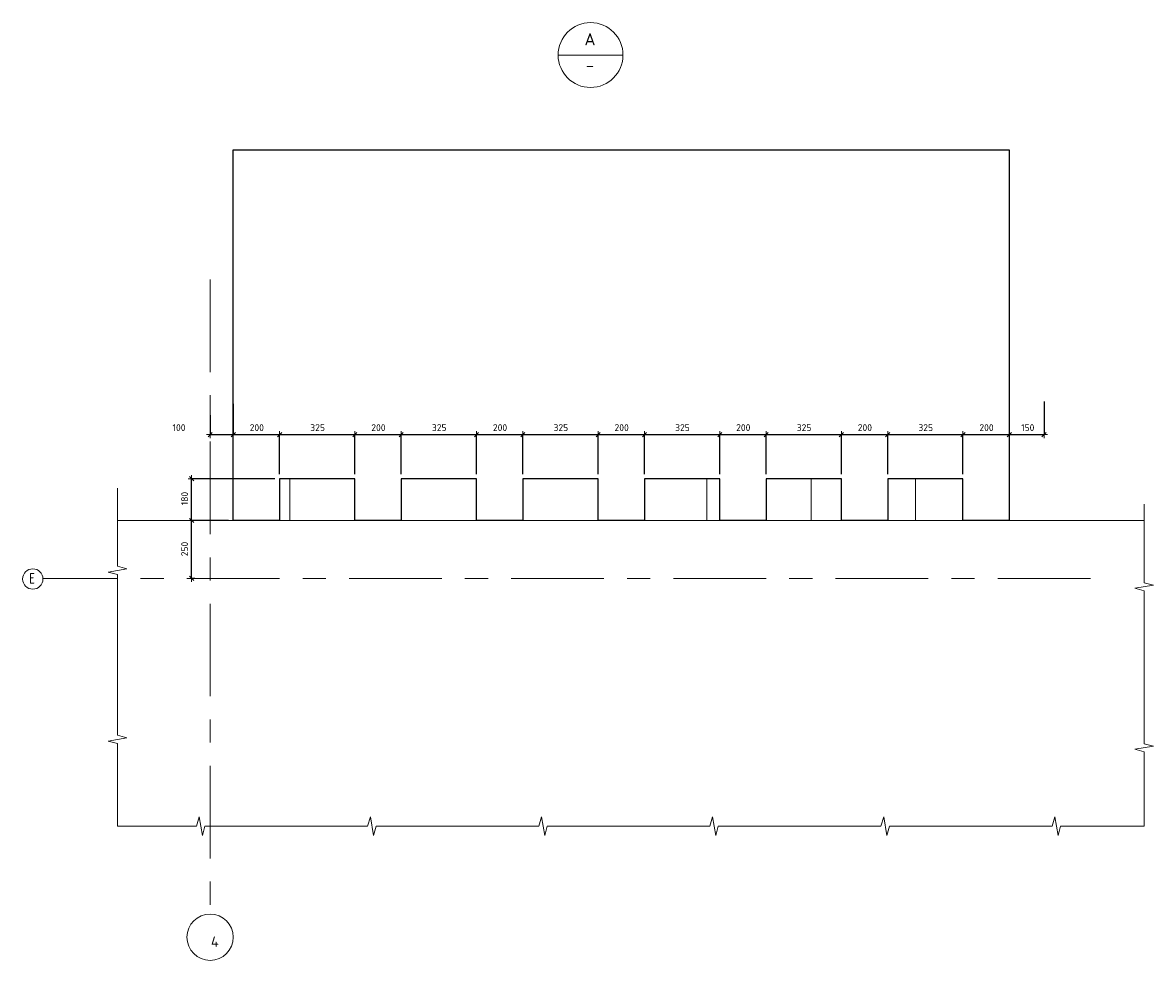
# Model space of a CAD drawing. Header units: metres. Extents: x -38 to 90, y -15 to 21.
# Tile 80 of 127: x 72.65 to 77.53, y -7.75 to -3.7. Entities that reach past the tile are written whole.
import ezdxf

# ---------------------------------------------------------------- set-up
doc = ezdxf.new("R2010")
doc.units = ezdxf.units.M
doc.header["$PDMODE"] = 65
doc.linetypes.add('______11', pattern=[0.5, 0.4, -0.05, 0, -0.05])
doc.linetypes.add('______5', pattern=[1.1, 0.8, -0.1, 0.1, -0.1])
for name, color, linetype, lineweight in [('XR$4$Общий слой (1)_1', 7, 'Continuous', 13), ('XR$4$Осевая линия (1)', 7, '______5', 13), ('XR$4$Перекрытие (1)', 7, 'Continuous', 35), ('XR$4$Размерная линия (1)', 7, 'Continuous', 13), ('XR$4$Текст_ общее_1', 7, 'Continuous', 13)]:
    doc.layers.add(name, color=color, linetype=linetype, lineweight=lineweight)
doc.styles.add('ISOCPEUR', font='txt')
doc.dimstyles.new('DIMSTYLE_19', dxfattribs={"dimtxt": 0.03, "dimasz": 0.03, "dimexe": 0, "dimexo": 0, "dimgap": 0.015, "dimtad": 2, "dimdec": 0, "dimlfac": 1000, "dimrnd": 5, "dimzin": 12, "dimdsep": 46, "dimtxsty": 'ISOCPEUR', "dimblk1": 'ALL_ML_STRICH', "dimblk2": 'ALL_ML_STRICH', "dimsah": 1, "dimcen": 0, "dimclrd": 7, "dimclre": 256, "dimclrt": 7, "dimadec": 0, "dimazin": 0, "dimtfac": 1, "dimtdec": 0, "dimtix": 1, "dimtmove": 2, "dimatfit": 3, "dimfxl": 0, "dimtzin": 0, "dimlwd": 0, "dimlwe": -3, "dimarcsym": 0})
pattern_1 = [(0, (0.45, 0.45), (0.225, 0.225), [0.225, -0.225]), (90, (0.45, 0.45), (-0.225, 0.225), [0.225, -0.225])]

# ---------------------------------------------------------------- blocks, each defined once
blk = doc.blocks.new('ЭЛЕМЕНТ_УЗОРА_2')
at = {"color": 7, "linetype": 'Continuous', "lineweight": 13, "transparency": 33554687}
for p, q in [((73.0556, -5.7099), (73.0556, -5.7099)), ((73.0556, -7.1699), (73.0556, -7.1699)), ((77.4875, -7.1699), (77.4875, -7.1699)), ((77.4875, -7.1699), (77.4875, -7.1699))]:
    blk.add_line(p, q, dxfattribs=at)
for points in [[(73.0556, -6.4399), (73.0556, -6.0829), (73.0156, -6.0727), (73.0956, -6.0588), (73.0556, -6.0472), (73.0556, -5.7099)], [(77.4875, -5.7799), (77.4875, -6.1198), (77.5275, -6.1295), (77.4475, -6.1427), (77.4875, -6.1538), (77.4875, -6.4749)], [(73.0556, -7.1699), (73.0556, -7.1699), (73.0556, -6.8129), (73.0156, -6.8027), (73.0956, -6.7888), (73.0556, -6.7772), (73.0556, -6.4399)], [(77.4875, -6.4749), (77.4875, -6.8148), (77.5275, -6.8245), (77.4475, -6.8377), (77.4875, -6.8488), (77.4875, -7.1699)], [(73.7943, -7.1699), (73.4331, -7.1699), (73.4227, -7.2099), (73.4087, -7.1299), (73.3969, -7.1699), (73.0556, -7.1699)], [(74.5329, -7.1699), (74.1717, -7.1699), (74.1614, -7.2099), (74.1473, -7.1299), (74.1355, -7.1699), (73.7943, -7.1699)], [(75.2716, -7.1699), (74.9104, -7.1699), (74.9, -7.2099), (74.886, -7.1299), (74.8742, -7.1699), (74.5329, -7.1699)], [(76.0102, -7.1699), (75.649, -7.1699), (75.6387, -7.2099), (75.6246, -7.1299), (75.6128, -7.1699), (75.2716, -7.1699)], [(76.7489, -7.1699), (76.3877, -7.1699), (76.3773, -7.2099), (76.3633, -7.1299), (76.3515, -7.1699), (76.0102, -7.1699)], [(77.4875, -7.1699), (77.1263, -7.1699), (77.116, -7.2099), (77.1019, -7.1299), (77.0901, -7.1699), (76.7489, -7.1699)]]:
    blk.add_lwpolyline(points, dxfattribs=at)
blk = doc.blocks.new('ALL_ML_STRICH')
at = {"color": 0, "linetype": 'ByBlock', "lineweight": -2}
for p, q in [((-1, 0), (0.5, 0)), ((-0.3, -0.3), (0.3, 0.3)), ((0, -0.5), (0, 0.5))]:
    blk.add_line(p, q, dxfattribs=at)
blk = doc.blocks.new('*D147')
at = {"layer": 'DEFPOINTS', "color": 7, "linetype": 'Continuous', "lineweight": 13, "transparency": 33554687}
for p in [(73.5556, -5.8499), (73.3756, -6.0999), (73.409, -6.0999)]:
    blk.add_point(p, dxfattribs=at)
at = {"layer": 'XR$4$Размерная линия (1)', "color": 9, "linetype": 'Continuous', "lineweight": -2, "true_color": 0xc7c7c7, "transparency": 33554687}
for p, q in [((73.5356, -5.8499), (73.3756, -5.8499)), ((73.389, -6.0999), (73.3756, -6.0999))]:
    blk.add_line(p, q, dxfattribs=at)
at = {"layer": 'XR$4$Размерная линия (1)', "color": 7, "linetype": 'Continuous', "lineweight": -2, "transparency": 33554687}
blk.add_line((73.3756, -6.0999), (73.3756, -5.8499), dxfattribs=at)
at = {"layer": 'XR$4$Размерная линия (1)', "color": 7, "linetype": 'Continuous', "lineweight": 13, "transparency": 33554687, "xscale": 0.03, "yscale": 0.03, "zscale": 0.03}
for p, rotation in [((73.3756, -5.8499), 90), ((73.3756, -6.0999), 270)]:
    blk.add_blockref('ALL_ML_STRICH', p, dxfattribs=dict(at, rotation=rotation))
at = {"layer": 'XR$4$Размерная линия (1)', "color": 7, "linetype": 'Continuous', "lineweight": 13, "transparency": 33554687, "insert": (73.3456, -5.9734), "char_height": 0.03, "width": 0.09, "attachment_point": 5, "rotation": 90, "style": 'ISOCPEUR'}
blk.add_mtext('\\A1;{250}', dxfattribs=at)
blk = doc.blocks.new('*D148')
at = {"layer": 'DEFPOINTS', "color": 7, "linetype": 'Continuous', "lineweight": 13, "transparency": 33554687}
for p in [(73.7556, -5.6699), (73.3756, -5.8499), (73.5556, -5.8499)]:
    blk.add_point(p, dxfattribs=at)
at = {"layer": 'XR$4$Размерная линия (1)', "color": 9, "linetype": 'Continuous', "lineweight": -2, "true_color": 0xc7c7c7, "transparency": 33554687}
for p, q in [((73.7356, -5.6699), (73.3756, -5.6699)), ((73.5356, -5.8499), (73.3756, -5.8499))]:
    blk.add_line(p, q, dxfattribs=at)
at = {"layer": 'XR$4$Размерная линия (1)', "color": 7, "linetype": 'Continuous', "lineweight": -2, "transparency": 33554687}
blk.add_line((73.3756, -5.8499), (73.3756, -5.6699), dxfattribs=at)
at = {"layer": 'XR$4$Размерная линия (1)', "color": 7, "linetype": 'Continuous', "lineweight": 13, "transparency": 33554687, "xscale": 0.03, "yscale": 0.03, "zscale": 0.03}
for p, rotation in [((73.3756, -5.6699), 90), ((73.3756, -5.8499), 270)]:
    blk.add_blockref('ALL_ML_STRICH', p, dxfattribs=dict(at, rotation=rotation))
at = {"layer": 'XR$4$Размерная линия (1)', "color": 7, "linetype": 'Continuous', "lineweight": 13, "transparency": 33554687, "insert": (73.3456, -5.7554), "char_height": 0.03, "width": 0.09, "attachment_point": 5, "rotation": 90, "style": 'ISOCPEUR'}
blk.add_mtext('\\A1;{180}', dxfattribs=at)
blk = doc.blocks.new('*D149')
at = {"layer": 'DEFPOINTS', "color": 7, "linetype": 'Continuous', "lineweight": 13, "transparency": 33554687}
for p in [(73.5556, -5.3665), (73.4555, -5.4148), (73.4555, -5.4793)]:
    blk.add_point(p, dxfattribs=at)
at = {"layer": 'XR$4$Размерная линия (1)', "color": 9, "linetype": 'Continuous', "lineweight": -2, "true_color": 0xc7c7c7, "transparency": 33554687}
for p, q in [((73.5556, -5.3465), (73.5556, -5.4793)), ((73.4555, -5.3948), (73.4555, -5.4793))]:
    blk.add_line(p, q, dxfattribs=at)
at = {"layer": 'XR$4$Размерная линия (1)', "color": 7, "linetype": 'Continuous', "lineweight": -2, "transparency": 33554687}
blk.add_line((73.4555, -5.4793), (73.5556, -5.4793), dxfattribs=at)
at = {"layer": 'XR$4$Размерная линия (1)', "color": 7, "linetype": 'Continuous', "lineweight": 13, "transparency": 33554687, "xscale": 0.03, "yscale": 0.03, "zscale": 0.03, "rotation": 180}
blk.add_blockref('ALL_ML_STRICH', (73.4555, -5.4793), dxfattribs=at)
at = {"layer": 'XR$4$Размерная линия (1)', "color": 7, "linetype": 'Continuous', "lineweight": 13, "transparency": 33554687, "xscale": 0.03, "yscale": 0.03, "zscale": 0.03}
blk.add_blockref('ALL_ML_STRICH', (73.5556, -5.4793), dxfattribs=at)
at = {"layer": 'XR$4$Размерная линия (1)', "color": 7, "linetype": 'Continuous', "lineweight": 13, "transparency": 33554687, "insert": (73.3213, -5.4493), "char_height": 0.03, "width": 0.09, "attachment_point": 5, "style": 'ISOCPEUR'}
blk.add_mtext('\\A1;{100}', dxfattribs=at)
blk = doc.blocks.new('*D150')
at = {"layer": 'DEFPOINTS', "color": 7, "linetype": 'Continuous', "lineweight": 13, "transparency": 33554687}
for p in [(73.5556, -5.3665), (73.5556, -5.4793), (73.7556, -5.6699)]:
    blk.add_point(p, dxfattribs=at)
at = {"layer": 'XR$4$Размерная линия (1)', "color": 9, "linetype": 'Continuous', "lineweight": -2, "true_color": 0xc7c7c7, "transparency": 33554687}
for p, q in [((73.5556, -5.3465), (73.5556, -5.4793)), ((73.7556, -5.6499), (73.7556, -5.4793))]:
    blk.add_line(p, q, dxfattribs=at)
at = {"layer": 'XR$4$Размерная линия (1)', "color": 7, "linetype": 'Continuous', "lineweight": -2, "transparency": 33554687}
blk.add_line((73.5556, -5.4793), (73.7556, -5.4793), dxfattribs=at)
at = {"layer": 'XR$4$Размерная линия (1)', "color": 7, "linetype": 'Continuous', "lineweight": 13, "transparency": 33554687, "xscale": 0.03, "yscale": 0.03, "zscale": 0.03, "rotation": 180}
blk.add_blockref('ALL_ML_STRICH', (73.5556, -5.4793), dxfattribs=at)
at = {"layer": 'XR$4$Размерная линия (1)', "color": 7, "linetype": 'Continuous', "lineweight": 13, "transparency": 33554687, "xscale": 0.03, "yscale": 0.03, "zscale": 0.03}
blk.add_blockref('ALL_ML_STRICH', (73.7556, -5.4793), dxfattribs=at)
at = {"layer": 'XR$4$Размерная линия (1)', "color": 7, "linetype": 'Continuous', "lineweight": 13, "transparency": 33554687, "insert": (73.6571, -5.4493), "char_height": 0.03, "width": 0.09, "attachment_point": 5, "style": 'ISOCPEUR'}
blk.add_mtext('\\A1;{200}', dxfattribs=at)
blk = doc.blocks.new('*D151')
at = {"layer": 'DEFPOINTS', "color": 7, "linetype": 'Continuous', "lineweight": 13, "transparency": 33554687}
for p in [(73.7556, -5.4793), (73.7556, -5.6699), (74.0806, -5.6699)]:
    blk.add_point(p, dxfattribs=at)
at = {"layer": 'XR$4$Размерная линия (1)', "color": 9, "linetype": 'Continuous', "lineweight": -2, "true_color": 0xc7c7c7, "transparency": 33554687}
for p, q in [((73.7556, -5.6499), (73.7556, -5.4793)), ((74.0806, -5.6499), (74.0806, -5.4793))]:
    blk.add_line(p, q, dxfattribs=at)
at = {"layer": 'XR$4$Размерная линия (1)', "color": 7, "linetype": 'Continuous', "lineweight": -2, "transparency": 33554687}
blk.add_line((73.7556, -5.4793), (74.0806, -5.4793), dxfattribs=at)
at = {"layer": 'XR$4$Размерная линия (1)', "color": 7, "linetype": 'Continuous', "lineweight": 13, "transparency": 33554687, "xscale": 0.03, "yscale": 0.03, "zscale": 0.03, "rotation": 180}
blk.add_blockref('ALL_ML_STRICH', (73.7556, -5.4793), dxfattribs=at)
at = {"layer": 'XR$4$Размерная линия (1)', "color": 7, "linetype": 'Continuous', "lineweight": 13, "transparency": 33554687, "xscale": 0.03, "yscale": 0.03, "zscale": 0.03}
blk.add_blockref('ALL_ML_STRICH', (74.0806, -5.4793), dxfattribs=at)
at = {"layer": 'XR$4$Размерная линия (1)', "color": 7, "linetype": 'Continuous', "lineweight": 13, "transparency": 33554687, "insert": (73.9196, -5.4493), "char_height": 0.03, "width": 0.09, "attachment_point": 5, "style": 'ISOCPEUR'}
blk.add_mtext('\\A1;{325}', dxfattribs=at)
blk = doc.blocks.new('*D152')
at = {"layer": 'DEFPOINTS', "color": 7, "linetype": 'Continuous', "lineweight": 13, "transparency": 33554687}
for p in [(74.0806, -5.4793), (74.0806, -5.6699), (74.2806, -5.6699)]:
    blk.add_point(p, dxfattribs=at)
at = {"layer": 'XR$4$Размерная линия (1)', "color": 9, "linetype": 'Continuous', "lineweight": -2, "true_color": 0xc7c7c7, "transparency": 33554687}
for p, q in [((74.0806, -5.6499), (74.0806, -5.4793)), ((74.2806, -5.6499), (74.2806, -5.4793))]:
    blk.add_line(p, q, dxfattribs=at)
at = {"layer": 'XR$4$Размерная линия (1)', "color": 7, "linetype": 'Continuous', "lineweight": -2, "transparency": 33554687}
blk.add_line((74.0806, -5.4793), (74.2806, -5.4793), dxfattribs=at)
at = {"layer": 'XR$4$Размерная линия (1)', "color": 7, "linetype": 'Continuous', "lineweight": 13, "transparency": 33554687, "xscale": 0.03, "yscale": 0.03, "zscale": 0.03, "rotation": 180}
blk.add_blockref('ALL_ML_STRICH', (74.0806, -5.4793), dxfattribs=at)
at = {"layer": 'XR$4$Размерная линия (1)', "color": 7, "linetype": 'Continuous', "lineweight": 13, "transparency": 33554687, "xscale": 0.03, "yscale": 0.03, "zscale": 0.03}
blk.add_blockref('ALL_ML_STRICH', (74.2806, -5.4793), dxfattribs=at)
at = {"layer": 'XR$4$Размерная линия (1)', "color": 7, "linetype": 'Continuous', "lineweight": 13, "transparency": 33554687, "insert": (74.1821, -5.4493), "char_height": 0.03, "width": 0.09, "attachment_point": 5, "style": 'ISOCPEUR'}
blk.add_mtext('\\A1;{200}', dxfattribs=at)
blk = doc.blocks.new('*D153')
at = {"layer": 'DEFPOINTS', "color": 7, "linetype": 'Continuous', "lineweight": 13, "transparency": 33554687}
for p in [(74.2806, -5.4793), (74.2806, -5.6699), (74.6056, -5.6699)]:
    blk.add_point(p, dxfattribs=at)
at = {"layer": 'XR$4$Размерная линия (1)', "color": 9, "linetype": 'Continuous', "lineweight": -2, "true_color": 0xc7c7c7, "transparency": 33554687}
for p, q in [((74.2806, -5.6499), (74.2806, -5.4793)), ((74.6056, -5.6499), (74.6056, -5.4793))]:
    blk.add_line(p, q, dxfattribs=at)
at = {"layer": 'XR$4$Размерная линия (1)', "color": 7, "linetype": 'Continuous', "lineweight": -2, "transparency": 33554687}
blk.add_line((74.2806, -5.4793), (74.6056, -5.4793), dxfattribs=at)
at = {"layer": 'XR$4$Размерная линия (1)', "color": 7, "linetype": 'Continuous', "lineweight": 13, "transparency": 33554687, "xscale": 0.03, "yscale": 0.03, "zscale": 0.03, "rotation": 180}
blk.add_blockref('ALL_ML_STRICH', (74.2806, -5.4793), dxfattribs=at)
at = {"layer": 'XR$4$Размерная линия (1)', "color": 7, "linetype": 'Continuous', "lineweight": 13, "transparency": 33554687, "xscale": 0.03, "yscale": 0.03, "zscale": 0.03}
blk.add_blockref('ALL_ML_STRICH', (74.6056, -5.4793), dxfattribs=at)
at = {"layer": 'XR$4$Размерная линия (1)', "color": 7, "linetype": 'Continuous', "lineweight": 13, "transparency": 33554687, "insert": (74.4446, -5.4493), "char_height": 0.03, "width": 0.09, "attachment_point": 5, "style": 'ISOCPEUR'}
blk.add_mtext('\\A1;{325}', dxfattribs=at)
blk = doc.blocks.new('*D154')
at = {"layer": 'DEFPOINTS', "color": 7, "linetype": 'Continuous', "lineweight": 13, "transparency": 33554687}
for p in [(74.6056, -5.4793), (74.6056, -5.6699), (74.8056, -5.6699)]:
    blk.add_point(p, dxfattribs=at)
at = {"layer": 'XR$4$Размерная линия (1)', "color": 9, "linetype": 'Continuous', "lineweight": -2, "true_color": 0xc7c7c7, "transparency": 33554687}
for p, q in [((74.6056, -5.6499), (74.6056, -5.4793)), ((74.8056, -5.6499), (74.8056, -5.4793))]:
    blk.add_line(p, q, dxfattribs=at)
at = {"layer": 'XR$4$Размерная линия (1)', "color": 7, "linetype": 'Continuous', "lineweight": -2, "transparency": 33554687}
blk.add_line((74.6056, -5.4793), (74.8056, -5.4793), dxfattribs=at)
at = {"layer": 'XR$4$Размерная линия (1)', "color": 7, "linetype": 'Continuous', "lineweight": 13, "transparency": 33554687, "xscale": 0.03, "yscale": 0.03, "zscale": 0.03, "rotation": 180}
blk.add_blockref('ALL_ML_STRICH', (74.6056, -5.4793), dxfattribs=at)
at = {"layer": 'XR$4$Размерная линия (1)', "color": 7, "linetype": 'Continuous', "lineweight": 13, "transparency": 33554687, "xscale": 0.03, "yscale": 0.03, "zscale": 0.03}
blk.add_blockref('ALL_ML_STRICH', (74.8056, -5.4793), dxfattribs=at)
at = {"layer": 'XR$4$Размерная линия (1)', "color": 7, "linetype": 'Continuous', "lineweight": 13, "transparency": 33554687, "insert": (74.7071, -5.4493), "char_height": 0.03, "width": 0.09, "attachment_point": 5, "style": 'ISOCPEUR'}
blk.add_mtext('\\A1;{200}', dxfattribs=at)
blk = doc.blocks.new('*D155')
at = {"layer": 'DEFPOINTS', "color": 7, "linetype": 'Continuous', "lineweight": 13, "transparency": 33554687}
for p in [(74.8056, -5.4793), (74.8056, -5.6699), (75.1306, -5.6699)]:
    blk.add_point(p, dxfattribs=at)
at = {"layer": 'XR$4$Размерная линия (1)', "color": 9, "linetype": 'Continuous', "lineweight": -2, "true_color": 0xc7c7c7, "transparency": 33554687}
for p, q in [((74.8056, -5.6499), (74.8056, -5.4793)), ((75.1306, -5.6499), (75.1306, -5.4793))]:
    blk.add_line(p, q, dxfattribs=at)
at = {"layer": 'XR$4$Размерная линия (1)', "color": 7, "linetype": 'Continuous', "lineweight": -2, "transparency": 33554687}
blk.add_line((74.8056, -5.4793), (75.1306, -5.4793), dxfattribs=at)
at = {"layer": 'XR$4$Размерная линия (1)', "color": 7, "linetype": 'Continuous', "lineweight": 13, "transparency": 33554687, "xscale": 0.03, "yscale": 0.03, "zscale": 0.03, "rotation": 180}
blk.add_blockref('ALL_ML_STRICH', (74.8056, -5.4793), dxfattribs=at)
at = {"layer": 'XR$4$Размерная линия (1)', "color": 7, "linetype": 'Continuous', "lineweight": 13, "transparency": 33554687, "xscale": 0.03, "yscale": 0.03, "zscale": 0.03}
blk.add_blockref('ALL_ML_STRICH', (75.1306, -5.4793), dxfattribs=at)
at = {"layer": 'XR$4$Размерная линия (1)', "color": 7, "linetype": 'Continuous', "lineweight": 13, "transparency": 33554687, "insert": (74.9696, -5.4493), "char_height": 0.03, "width": 0.09, "attachment_point": 5, "style": 'ISOCPEUR'}
blk.add_mtext('\\A1;{325}', dxfattribs=at)
blk = doc.blocks.new('*D156')
at = {"layer": 'DEFPOINTS', "color": 7, "linetype": 'Continuous', "lineweight": 13, "transparency": 33554687}
for p in [(75.1306, -5.4793), (75.1306, -5.6699), (75.3306, -5.6699)]:
    blk.add_point(p, dxfattribs=at)
at = {"layer": 'XR$4$Размерная линия (1)', "color": 9, "linetype": 'Continuous', "lineweight": -2, "true_color": 0xc7c7c7, "transparency": 33554687}
for p, q in [((75.1306, -5.6499), (75.1306, -5.4793)), ((75.3306, -5.6499), (75.3306, -5.4793))]:
    blk.add_line(p, q, dxfattribs=at)
at = {"layer": 'XR$4$Размерная линия (1)', "color": 7, "linetype": 'Continuous', "lineweight": -2, "transparency": 33554687}
blk.add_line((75.1306, -5.4793), (75.3306, -5.4793), dxfattribs=at)
at = {"layer": 'XR$4$Размерная линия (1)', "color": 7, "linetype": 'Continuous', "lineweight": 13, "transparency": 33554687, "xscale": 0.03, "yscale": 0.03, "zscale": 0.03, "rotation": 180}
blk.add_blockref('ALL_ML_STRICH', (75.1306, -5.4793), dxfattribs=at)
at = {"layer": 'XR$4$Размерная линия (1)', "color": 7, "linetype": 'Continuous', "lineweight": 13, "transparency": 33554687, "xscale": 0.03, "yscale": 0.03, "zscale": 0.03}
blk.add_blockref('ALL_ML_STRICH', (75.3306, -5.4793), dxfattribs=at)
at = {"layer": 'XR$4$Размерная линия (1)', "color": 7, "linetype": 'Continuous', "lineweight": 13, "transparency": 33554687, "insert": (75.2321, -5.4493), "char_height": 0.03, "width": 0.09, "attachment_point": 5, "style": 'ISOCPEUR'}
blk.add_mtext('\\A1;{200}', dxfattribs=at)
blk = doc.blocks.new('*D157')
at = {"layer": 'DEFPOINTS', "color": 7, "linetype": 'Continuous', "lineweight": 13, "transparency": 33554687}
for p in [(75.3306, -5.4793), (75.3306, -5.6699), (75.6556, -5.6699)]:
    blk.add_point(p, dxfattribs=at)
at = {"layer": 'XR$4$Размерная линия (1)', "color": 9, "linetype": 'Continuous', "lineweight": -2, "true_color": 0xc7c7c7, "transparency": 33554687}
for p, q in [((75.3306, -5.6499), (75.3306, -5.4793)), ((75.6556, -5.6499), (75.6556, -5.4793))]:
    blk.add_line(p, q, dxfattribs=at)
at = {"layer": 'XR$4$Размерная линия (1)', "color": 7, "linetype": 'Continuous', "lineweight": -2, "transparency": 33554687}
blk.add_line((75.3306, -5.4793), (75.6556, -5.4793), dxfattribs=at)
at = {"layer": 'XR$4$Размерная линия (1)', "color": 7, "linetype": 'Continuous', "lineweight": 13, "transparency": 33554687, "xscale": 0.03, "yscale": 0.03, "zscale": 0.03, "rotation": 180}
blk.add_blockref('ALL_ML_STRICH', (75.3306, -5.4793), dxfattribs=at)
at = {"layer": 'XR$4$Размерная линия (1)', "color": 7, "linetype": 'Continuous', "lineweight": 13, "transparency": 33554687, "xscale": 0.03, "yscale": 0.03, "zscale": 0.03}
blk.add_blockref('ALL_ML_STRICH', (75.6556, -5.4793), dxfattribs=at)
at = {"layer": 'XR$4$Размерная линия (1)', "color": 7, "linetype": 'Continuous', "lineweight": 13, "transparency": 33554687, "insert": (75.4946, -5.4493), "char_height": 0.03, "width": 0.09, "attachment_point": 5, "style": 'ISOCPEUR'}
blk.add_mtext('\\A1;{325}', dxfattribs=at)
blk = doc.blocks.new('*D158')
at = {"layer": 'DEFPOINTS', "color": 7, "linetype": 'Continuous', "lineweight": 13, "transparency": 33554687}
for p in [(75.6556, -5.4793), (75.6556, -5.6699), (75.8556, -5.6699)]:
    blk.add_point(p, dxfattribs=at)
at = {"layer": 'XR$4$Размерная линия (1)', "color": 9, "linetype": 'Continuous', "lineweight": -2, "true_color": 0xc7c7c7, "transparency": 33554687}
for p, q in [((75.6556, -5.6499), (75.6556, -5.4793)), ((75.8556, -5.6499), (75.8556, -5.4793))]:
    blk.add_line(p, q, dxfattribs=at)
at = {"layer": 'XR$4$Размерная линия (1)', "color": 7, "linetype": 'Continuous', "lineweight": -2, "transparency": 33554687}
blk.add_line((75.6556, -5.4793), (75.8556, -5.4793), dxfattribs=at)
at = {"layer": 'XR$4$Размерная линия (1)', "color": 7, "linetype": 'Continuous', "lineweight": 13, "transparency": 33554687, "xscale": 0.03, "yscale": 0.03, "zscale": 0.03, "rotation": 180}
blk.add_blockref('ALL_ML_STRICH', (75.6556, -5.4793), dxfattribs=at)
at = {"layer": 'XR$4$Размерная линия (1)', "color": 7, "linetype": 'Continuous', "lineweight": 13, "transparency": 33554687, "xscale": 0.03, "yscale": 0.03, "zscale": 0.03}
blk.add_blockref('ALL_ML_STRICH', (75.8556, -5.4793), dxfattribs=at)
at = {"layer": 'XR$4$Размерная линия (1)', "color": 7, "linetype": 'Continuous', "lineweight": 13, "transparency": 33554687, "insert": (75.7571, -5.4493), "char_height": 0.03, "width": 0.09, "attachment_point": 5, "style": 'ISOCPEUR'}
blk.add_mtext('\\A1;{200}', dxfattribs=at)
blk = doc.blocks.new('*D159')
at = {"layer": 'DEFPOINTS', "color": 7, "linetype": 'Continuous', "lineweight": 13, "transparency": 33554687}
for p in [(75.8556, -5.4793), (75.8556, -5.6699), (76.1806, -5.6699)]:
    blk.add_point(p, dxfattribs=at)
at = {"layer": 'XR$4$Размерная линия (1)', "color": 9, "linetype": 'Continuous', "lineweight": -2, "true_color": 0xc7c7c7, "transparency": 33554687}
for p, q in [((75.8556, -5.6499), (75.8556, -5.4793)), ((76.1806, -5.6499), (76.1806, -5.4793))]:
    blk.add_line(p, q, dxfattribs=at)
at = {"layer": 'XR$4$Размерная линия (1)', "color": 7, "linetype": 'Continuous', "lineweight": -2, "transparency": 33554687}
blk.add_line((75.8556, -5.4793), (76.1806, -5.4793), dxfattribs=at)
at = {"layer": 'XR$4$Размерная линия (1)', "color": 7, "linetype": 'Continuous', "lineweight": 13, "transparency": 33554687, "xscale": 0.03, "yscale": 0.03, "zscale": 0.03, "rotation": 180}
blk.add_blockref('ALL_ML_STRICH', (75.8556, -5.4793), dxfattribs=at)
at = {"layer": 'XR$4$Размерная линия (1)', "color": 7, "linetype": 'Continuous', "lineweight": 13, "transparency": 33554687, "xscale": 0.03, "yscale": 0.03, "zscale": 0.03}
blk.add_blockref('ALL_ML_STRICH', (76.1806, -5.4793), dxfattribs=at)
at = {"layer": 'XR$4$Размерная линия (1)', "color": 7, "linetype": 'Continuous', "lineweight": 13, "transparency": 33554687, "insert": (76.0196, -5.4493), "char_height": 0.03, "width": 0.09, "attachment_point": 5, "style": 'ISOCPEUR'}
blk.add_mtext('\\A1;{325}', dxfattribs=at)
blk = doc.blocks.new('*D160')
at = {"layer": 'DEFPOINTS', "color": 7, "linetype": 'Continuous', "lineweight": 13, "transparency": 33554687}
for p in [(76.1806, -5.4793), (76.1806, -5.6699), (76.3806, -5.6699)]:
    blk.add_point(p, dxfattribs=at)
at = {"layer": 'XR$4$Размерная линия (1)', "color": 9, "linetype": 'Continuous', "lineweight": -2, "true_color": 0xc7c7c7, "transparency": 33554687}
for p, q in [((76.1806, -5.6499), (76.1806, -5.4793)), ((76.3806, -5.6499), (76.3806, -5.4793))]:
    blk.add_line(p, q, dxfattribs=at)
at = {"layer": 'XR$4$Размерная линия (1)', "color": 7, "linetype": 'Continuous', "lineweight": -2, "transparency": 33554687}
blk.add_line((76.1806, -5.4793), (76.3806, -5.4793), dxfattribs=at)
at = {"layer": 'XR$4$Размерная линия (1)', "color": 7, "linetype": 'Continuous', "lineweight": 13, "transparency": 33554687, "xscale": 0.03, "yscale": 0.03, "zscale": 0.03, "rotation": 180}
blk.add_blockref('ALL_ML_STRICH', (76.1806, -5.4793), dxfattribs=at)
at = {"layer": 'XR$4$Размерная линия (1)', "color": 7, "linetype": 'Continuous', "lineweight": 13, "transparency": 33554687, "xscale": 0.03, "yscale": 0.03, "zscale": 0.03}
blk.add_blockref('ALL_ML_STRICH', (76.3806, -5.4793), dxfattribs=at)
at = {"layer": 'XR$4$Размерная линия (1)', "color": 7, "linetype": 'Continuous', "lineweight": 13, "transparency": 33554687, "insert": (76.2821, -5.4493), "char_height": 0.03, "width": 0.09, "attachment_point": 5, "style": 'ISOCPEUR'}
blk.add_mtext('\\A1;{200}', dxfattribs=at)
blk = doc.blocks.new('*D161')
at = {"layer": 'DEFPOINTS', "color": 7, "linetype": 'Continuous', "lineweight": 13, "transparency": 33554687}
for p in [(76.3806, -5.4793), (76.3806, -5.6699), (76.7056, -5.6699)]:
    blk.add_point(p, dxfattribs=at)
at = {"layer": 'XR$4$Размерная линия (1)', "color": 9, "linetype": 'Continuous', "lineweight": -2, "true_color": 0xc7c7c7, "transparency": 33554687}
for p, q in [((76.3806, -5.6499), (76.3806, -5.4793)), ((76.7056, -5.6499), (76.7056, -5.4793))]:
    blk.add_line(p, q, dxfattribs=at)
at = {"layer": 'XR$4$Размерная линия (1)', "color": 7, "linetype": 'Continuous', "lineweight": -2, "transparency": 33554687}
blk.add_line((76.3806, -5.4793), (76.7056, -5.4793), dxfattribs=at)
at = {"layer": 'XR$4$Размерная линия (1)', "color": 7, "linetype": 'Continuous', "lineweight": 13, "transparency": 33554687, "xscale": 0.03, "yscale": 0.03, "zscale": 0.03, "rotation": 180}
blk.add_blockref('ALL_ML_STRICH', (76.3806, -5.4793), dxfattribs=at)
at = {"layer": 'XR$4$Размерная линия (1)', "color": 7, "linetype": 'Continuous', "lineweight": 13, "transparency": 33554687, "xscale": 0.03, "yscale": 0.03, "zscale": 0.03}
blk.add_blockref('ALL_ML_STRICH', (76.7056, -5.4793), dxfattribs=at)
at = {"layer": 'XR$4$Размерная линия (1)', "color": 7, "linetype": 'Continuous', "lineweight": 13, "transparency": 33554687, "insert": (76.5446, -5.4493), "char_height": 0.03, "width": 0.09, "attachment_point": 5, "style": 'ISOCPEUR'}
blk.add_mtext('\\A1;{325}', dxfattribs=at)
blk = doc.blocks.new('*D162')
at = {"layer": 'DEFPOINTS', "color": 7, "linetype": 'Continuous', "lineweight": 13, "transparency": 33554687}
for p in [(76.9056, -5.4156), (76.7056, -5.4793), (76.7056, -5.6699)]:
    blk.add_point(p, dxfattribs=at)
at = {"layer": 'XR$4$Размерная линия (1)', "color": 9, "linetype": 'Continuous', "lineweight": -2, "true_color": 0xc7c7c7, "transparency": 33554687}
for p, q in [((76.9056, -5.3956), (76.9056, -5.4793)), ((76.7056, -5.6499), (76.7056, -5.4793))]:
    blk.add_line(p, q, dxfattribs=at)
at = {"layer": 'XR$4$Размерная линия (1)', "color": 7, "linetype": 'Continuous', "lineweight": -2, "transparency": 33554687}
blk.add_line((76.7056, -5.4793), (76.9056, -5.4793), dxfattribs=at)
at = {"layer": 'XR$4$Размерная линия (1)', "color": 7, "linetype": 'Continuous', "lineweight": 13, "transparency": 33554687, "xscale": 0.03, "yscale": 0.03, "zscale": 0.03, "rotation": 180}
blk.add_blockref('ALL_ML_STRICH', (76.7056, -5.4793), dxfattribs=at)
at = {"layer": 'XR$4$Размерная линия (1)', "color": 7, "linetype": 'Continuous', "lineweight": 13, "transparency": 33554687, "xscale": 0.03, "yscale": 0.03, "zscale": 0.03}
blk.add_blockref('ALL_ML_STRICH', (76.9056, -5.4793), dxfattribs=at)
at = {"layer": 'XR$4$Размерная линия (1)', "color": 7, "linetype": 'Continuous', "lineweight": 13, "transparency": 33554687, "insert": (76.8071, -5.4493), "char_height": 0.03, "width": 0.09, "attachment_point": 5, "style": 'ISOCPEUR'}
blk.add_mtext('\\A1;{200}', dxfattribs=at)
blk = doc.blocks.new('*D163')
at = {"layer": 'DEFPOINTS', "color": 7, "linetype": 'Continuous', "lineweight": 13, "transparency": 33554687}
for p in [(77.0555, -5.3567), (76.9056, -5.4156), (76.9056, -5.4793)]:
    blk.add_point(p, dxfattribs=at)
at = {"layer": 'XR$4$Размерная линия (1)', "color": 9, "linetype": 'Continuous', "lineweight": -2, "true_color": 0xc7c7c7, "transparency": 33554687}
for p, q in [((77.0555, -5.3367), (77.0555, -5.4793)), ((76.9056, -5.3956), (76.9056, -5.4793))]:
    blk.add_line(p, q, dxfattribs=at)
at = {"layer": 'XR$4$Размерная линия (1)', "color": 7, "linetype": 'Continuous', "lineweight": -2, "transparency": 33554687}
blk.add_line((76.9056, -5.4793), (77.0555, -5.4793), dxfattribs=at)
at = {"layer": 'XR$4$Размерная линия (1)', "color": 7, "linetype": 'Continuous', "lineweight": 13, "transparency": 33554687, "xscale": 0.03, "yscale": 0.03, "zscale": 0.03, "rotation": 180}
blk.add_blockref('ALL_ML_STRICH', (76.9056, -5.4793), dxfattribs=at)
at = {"layer": 'XR$4$Размерная линия (1)', "color": 7, "linetype": 'Continuous', "lineweight": 13, "transparency": 33554687, "xscale": 0.03, "yscale": 0.03, "zscale": 0.03}
blk.add_blockref('ALL_ML_STRICH', (77.0555, -5.4793), dxfattribs=at)
at = {"layer": 'XR$4$Размерная линия (1)', "color": 7, "linetype": 'Continuous', "lineweight": 13, "transparency": 33554687, "insert": (76.9851, -5.4493), "char_height": 0.03, "width": 0.09, "attachment_point": 5, "style": 'ISOCPEUR'}
blk.add_mtext('\\A1;{150}', dxfattribs=at)

msp = doc.modelspace()

# ---------------------------------------------------------------- hatches: boundary and pattern name
at = {"linetype": 'Continuous', "lineweight": 13, "transparency": 33554687}
h = msp.add_hatch(dxfattribs=at)
h.set_pattern_fill('____', scale=0.225, style=0, pattern_type=2)
h.set_pattern_definition(pattern_1)
h.paths.add_polyline_path([(74.0806, -5.6699), (73.7556, -5.6699), (73.7556, -5.8499), (74.0806, -5.8499)], flags=0)
h = msp.add_hatch(dxfattribs=at)
h.set_pattern_fill('____', scale=0.225, style=0, pattern_type=2)
h.set_pattern_definition(pattern_1)
h.paths.add_polyline_path([(74.6056, -5.6699), (74.2806, -5.6699), (74.2806, -5.8499), (74.6056, -5.8499)], flags=0)
h = msp.add_hatch(dxfattribs=at)
h.set_pattern_fill('____', scale=0.225, style=0, pattern_type=2)
h.set_pattern_definition(pattern_1)
h.paths.add_polyline_path([(75.1306, -5.6699), (74.8056, -5.6699), (74.8056, -5.8499), (75.1306, -5.8499)], flags=0)
h = msp.add_hatch(dxfattribs=at)
h.set_pattern_fill('____', scale=0.225, style=0, pattern_type=2)
h.set_pattern_definition(pattern_1)
h.paths.add_polyline_path([(75.6556, -5.6699), (75.3306, -5.6699), (75.3306, -5.8499), (75.6556, -5.8499)], flags=0)
h = msp.add_hatch(dxfattribs=at)
h.set_pattern_fill('____', scale=0.225, style=0, pattern_type=2)
h.set_pattern_definition(pattern_1)
h.paths.add_polyline_path([(76.1806, -5.6699), (75.8556, -5.6699), (75.8556, -5.8499), (76.1806, -5.8499)], flags=0)
h = msp.add_hatch(dxfattribs=at)
h.set_pattern_fill('____', scale=0.225, style=0, pattern_type=2)
h.set_pattern_definition(pattern_1)
h.paths.add_polyline_path([(76.7056, -5.6699), (76.3806, -5.6699), (76.3806, -5.8499), (76.7056, -5.8499)], flags=0)

# ---------------------------------------------------------------- linework, layer by layer
at = {"color": 7, "linetype": 'Continuous', "lineweight": 13, "transparency": 33554687}
msp.add_line((74.9579, -3.8407), (75.2379, -3.8407), dxfattribs=at)
for centre, radius in [((75.0979, -3.8407), 0.14), ((73.4555, -7.6493), 0.1)]:
    msp.add_circle(centre, radius, dxfattribs=at)
at = {"layer": 'XR$4$Общий слой (1)_1', "color": 7, "linetype": 'Continuous', "lineweight": 13, "transparency": 33554687}
msp.add_line((73.0556, -5.8499), (77.4875, -5.8499), dxfattribs=at)
at = {"layer": 'XR$4$Осевая линия (1)', "color": 253, "linetype": '______11', "lineweight": 13, "true_color": 0xa0a0a0, "transparency": 33554687}
for p, q in [((73.4555, -4.8093), (73.4555, -7.5493)), ((77.2556, -6.0999), (72.7332, -6.0999))]:
    msp.add_line(p, q, dxfattribs=at)
at = {"layer": 'XR$4$Осевая линия (1)', "color": 7, "linetype": 'Continuous', "lineweight": 13, "transparency": 33554687}
msp.add_circle((72.69, -6.1028), 0.0439, dxfattribs=at)
at = {"layer": 'XR$4$Перекрытие (1)', "color": 7, "linetype": 'Continuous', "lineweight": 25, "transparency": 33554687}
for p, q in [((73.5556, -5.6699), (73.5556, -4.2499)), ((73.5556, -4.2499), (76.9056, -4.2499)), ((76.9056, -4.2499), (76.9056, -5.6699)), ((73.5556, -5.8499), (73.5556, -5.6699)), ((73.7556, -5.6699), (73.7556, -5.8499)), ((74.0806, -5.6699), (73.7556, -5.6699)), ((74.0806, -5.8499), (74.0806, -5.6699)), ((74.2806, -5.6699), (74.2806, -5.8499)), ((74.6056, -5.6699), (74.2806, -5.6699)), ((74.6056, -5.8499), (74.6056, -5.6699)), ((74.8056, -5.6699), (74.8056, -5.8499)), ((75.1306, -5.6699), (74.8056, -5.6699)), ((75.1306, -5.8499), (75.1306, -5.6699)), ((75.3306, -5.6699), (75.3306, -5.8499)), ((75.6556, -5.6699), (75.3306, -5.6699)), ((75.6556, -5.8499), (75.6556, -5.6699)), ((75.8556, -5.6699), (75.8556, -5.8499)), ((76.1806, -5.6699), (75.8556, -5.6699)), ((76.1806, -5.8499), (76.1806, -5.6699)), ((76.3806, -5.6699), (76.3806, -5.8499)), ((76.7056, -5.6699), (76.3806, -5.6699)), ((76.7056, -5.8499), (76.7056, -5.6699)), ((76.9056, -5.6699), (76.9056, -5.8499)), ((73.7556, -5.8499), (73.5556, -5.8499)), ((74.2806, -5.8499), (74.0806, -5.8499)), ((74.8056, -5.8499), (74.6056, -5.8499)), ((75.3306, -5.8499), (75.1306, -5.8499)), ((75.8556, -5.8499), (75.6556, -5.8499)), ((76.3806, -5.8499), (76.1806, -5.8499)), ((76.9056, -5.8499), (76.7056, -5.8499))]:
    msp.add_line(p, q, dxfattribs=at)

# ---------------------------------------------------------------- block references
at = {"color": 7, "linetype": 'Continuous', "lineweight": 13, "transparency": 33554687}
msp.add_blockref('ЭЛЕМЕНТ_УЗОРА_2', (0, 0), dxfattribs=at)

# ---------------------------------------------------------------- texts
at = {"color": 7, "linetype": 'Continuous', "lineweight": 13, "transparency": 33554687, "char_height": 0.0525, "attachment_point": 5, "style": 'ISOCPEUR'}
for s, insert, width in [('\\A1;{\\fISOCPEUR|i0|b0;\\H0.052500;\\W1.000000;\\C7;А}\\P', (75.0954, -3.7724), 0.068727), ('\\A1;{\\fISOCPEUR|i0|b0;\\H0.052500;\\W1.000000;\\C7;-}\\P', (75.0954, -3.8844), 0.057167)]:
    msp.add_mtext(s, dxfattribs=dict(at, insert=insert, width=width))
at = {"layer": 'XR$4$Осевая линия (1)', "color": 7, "linetype": 'Continuous', "lineweight": 13, "transparency": 33554687, "insert": (72.6743, -6.1224), "char_height": 0.045, "width": 0.048961, "attachment_point": 7, "style": 'ISOCPEUR'}
msp.add_mtext('\\W0.78;Е', dxfattribs=at)
at = {"layer": 'XR$4$Текст_ общее_1', "color": 7, "linetype": 'Continuous', "lineweight": 13, "transparency": 33554687, "insert": (73.4927, -7.6912), "char_height": 0.045, "width": 0.054, "attachment_point": 9, "style": 'ISOCPEUR'}
msp.add_mtext('\\A1;{\\fISOCPEUR|i0|b0;\\H0.045000;\\W1.000000;\\C7;4}\\P', dxfattribs=at)

# ---------------------------------------------------------------- dimensions: what is measured, and where the dimension line sits
at = {"layer": 'XR$4$Размерная линия (1)', "color": 7, "linetype": 'Continuous', "lineweight": 13, "transparency": 33554687}
for base, p1, p2, picture, middle in [((73.5556, -5.4793), (73.4555, -5.3948), (73.5556, -5.3465), '*D149', (73.3213, -5.4493)), ((73.7556, -5.4793), (73.5556, -5.3465), (73.7556, -5.6499), '*D150', (73.6571, -5.4493)), ((77.0555, -5.4793), (76.9056, -5.3956), (77.0555, -5.3367), '*D163', (76.9851, -5.4493)), ((76.9056, -5.4793), (76.7056, -5.6499), (76.9056, -5.3956), '*D162', (76.8071, -5.4493)), ((74.0806, -5.4793), (73.7556, -5.6499), (74.0806, -5.6499), '*D151', (73.9196, -5.4493)), ((74.2806, -5.4793), (74.0806, -5.6499), (74.2806, -5.6499), '*D152', (74.1821, -5.4493)), ((74.6056, -5.4793), (74.2806, -5.6499), (74.6056, -5.6499), '*D153', (74.4446, -5.4493)), ((74.8056, -5.4793), (74.6056, -5.6499), (74.8056, -5.6499), '*D154', (74.7071, -5.4493)), ((75.1306, -5.4793), (74.8056, -5.6499), (75.1306, -5.6499), '*D155', (74.9696, -5.4493)), ((75.3306, -5.4793), (75.1306, -5.6499), (75.3306, -5.6499), '*D156', (75.2321, -5.4493)), ((75.6556, -5.4793), (75.3306, -5.6499), (75.6556, -5.6499), '*D157', (75.4946, -5.4493)), ((75.8556, -5.4793), (75.6556, -5.6499), (75.8556, -5.6499), '*D158', (75.7571, -5.4493)), ((76.1806, -5.4793), (75.8556, -5.6499), (76.1806, -5.6499), '*D159', (76.0196, -5.4493)), ((76.3806, -5.4793), (76.1806, -5.6499), (76.3806, -5.6499), '*D160', (76.2821, -5.4493)), ((76.7056, -5.4793), (76.3806, -5.6499), (76.7056, -5.6499), '*D161', (76.5446, -5.4493))]:
    dim = msp.add_linear_dim(base=base, p1=p1, p2=p2, dimstyle='DIMSTYLE_19', override={"dimpost": '<>', "dimclrd": 7, "dimclre": 9, "dimclrt": 7, "dimlwd": 0, "dimlwe": 65533}, dxfattribs=at)
    dim.commit()
    dim.dimension.update_dxf_attribs({"geometry": picture, "text_midpoint": middle, "dimtype": 160})
for base, p1, p2, picture, middle in [((73.3756, -5.6699), (73.5356, -5.8499), (73.7356, -5.6699), '*D148', (73.3456, -5.7554)), ((73.3756, -5.8499), (73.389, -6.0999), (73.5356, -5.8499), '*D147', (73.3456, -5.9734))]:
    dim = msp.add_linear_dim(base=base, p1=p1, p2=p2, angle=90, dimstyle='DIMSTYLE_19', override={"dimpost": '<>', "dimclrd": 7, "dimclre": 9, "dimclrt": 7, "dimlwd": 0, "dimlwe": 65533}, dxfattribs=at)
    dim.commit()
    dim.dimension.update_dxf_attribs({"geometry": picture, "text_midpoint": middle, "dimtype": 160})

doc.saveas('drawing.dxf')
